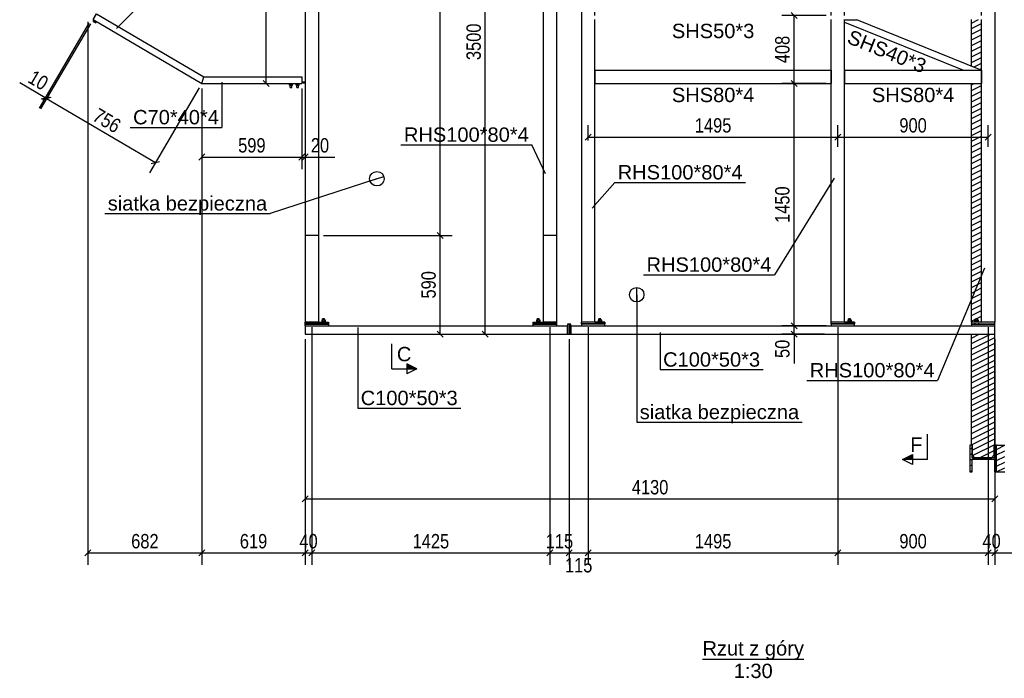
# Model space of a CAD drawing. Header units: millimetres. Extents: x 30 to 140409, y 21 to 10629.
# Tile 15 of 37: x 76641 to 82537, y 174 to 4118. Entities that reach past the tile are written whole.
import ezdxf

# ---------------------------------------------------------------- set-up
doc = ezdxf.new("R2010")
doc.units = ezdxf.units.MM
doc.styles.add('Arial', font='ARIAL.TTF', dxfattribs={"height": 0.2})
doc.styles.add('Arial Narrow', font='ARIALN.TTF', dxfattribs={"height": 0.2})
pattern_1 = [(26.565, (82540.26, 1570), (-33.67596, 16.83798), [])]
pattern_2 = [(26.56505, (82344.283, 6760), (-33.67596, 16.83798), [])]

# ---------------------------------------------------------------- blocks, each defined once
blk = doc.blocks.new('Unknown-11 - 1314')
at = {"color": 5}
blk.add_line((80729.4, 288.2), (81336.4, 288.2), dxfattribs=at)
at = {"color": 5, "style": 'Arial'}
for s, height, p in [('Rzut z góry', 85.957, (80729.4, 310.7)), ('1:30', 85.96, (80916.1, 175.7))]:
    blk.add_text(s, height=height, dxfattribs=at).set_placement(p)
blk = doc.blocks.new('Part-22271 - 1314')
at = {"color": 7}
for p, q in [((78330.3, 3745.2), (78350.3, 3745.2)), ((78330.3, 3739.2), (78350.3, 3739.2))]:
    blk.add_line(p, q, dxfattribs=at)
blk = doc.blocks.new('Part-1323 - 1314')
h = blk.add_hatch()
h.set_pattern_fill('', color=96, scale=30, style=0, pattern_type=0)
h.set_pattern_definition(pattern_1)
h.paths.add_polyline_path([(82540.3, 1410), (82540.3, 1570), (82490.3, 1570), (82490.3, 1410)])
h = blk.add_hatch()
h.set_pattern_fill('', color=96, scale=30, style=0, pattern_type=0)
h.set_pattern_definition(pattern_1)
h.paths.add_polyline_path([(85790.3, 1570), (85740.3, 1570), (85740.3, 1410), (85790.3, 1410)])
at = {"color": 96}
for p, q in [((82490.3, 1570), (82540.3, 1570)), ((85740.3, 1570), (85790.3, 1570)), ((82490.3, 1410), (82540.3, 1410)), ((85740.3, 1410), (85790.3, 1410))]:
    blk.add_line(p, q, dxfattribs=at)
blk = doc.blocks.new('Part-1334 - 1314')
h = blk.add_hatch()
h.set_pattern_fill('', color=96, scale=30, style=0, pattern_type=0)
h.set_pattern_definition([(26.565, (82343.283, 1486), (-33.676, 16.838), [])])
h.paths.add_polyline_path([(82343.3, 1410), (82343.3, 1486), (82477.3, 1486), (82477.3, 1410), (82490.3, 1410), (82490.3, 1570), (82477.3, 1570), (82477.3, 1494), (82343.3, 1494), (82343.3, 1570), (82330.3, 1570), (82330.3, 1410)])
at = {"color": 96}
for p, q in [((82343.3, 1570), (82330.3, 1570)), ((82330.3, 1570), (82330.3, 1410)), ((82343.3, 1494), (82343.3, 1570)), ((82477.3, 1570), (82477.3, 1494)), ((82490.3, 1570), (82477.3, 1570)), ((82490.3, 1410), (82490.3, 1570)), ((82477.3, 1494), (82343.3, 1494)), ((82343.3, 1410), (82343.3, 1486)), ((82343.3, 1486), (82477.3, 1486)), ((82477.3, 1486), (82477.3, 1410)), ((82330.3, 1410), (82343.3, 1410)), ((82477.3, 1410), (82490.3, 1410))]:
    blk.add_line(p, q, dxfattribs=at)
blk = doc.blocks.new('Part-1340 - 1314')
h = blk.add_hatch()
h.set_pattern_fill('', color=96, scale=30, style=0, pattern_type=0)
h.set_pattern_definition(pattern_2)
h.paths.add_polyline_path([(82400.3, 3815.1), (82400.3, 4118.1), (82340.3, 4118.1), (82340.3, 3839.2), (82397.2, 3816.1), (82340.3, 3816.1), (82340.3, 3815.1)])
h = blk.add_hatch()
h.set_pattern_fill('', color=96, scale=30, style=0, pattern_type=0)
h.set_pattern_definition(pattern_2)
h.paths.add_polyline_path([(82400.3, 2306.1), (82400.3, 3735.1), (82340.3, 3735.1), (82340.3, 2306.1)])
h = blk.add_hatch()
h.set_pattern_fill('', color=96, scale=30, style=0, pattern_type=0)
h.set_pattern_definition(pattern_2)
h.paths.add_polyline_path([(82340.3, 2296.1), (82340.3, 2295.1), (82480.3, 2295.1), (82480.3, 2296.1)])
h = blk.add_hatch()
h.set_pattern_fill('', color=96, scale=30, style=0, pattern_type=0)
h.set_pattern_definition(pattern_2)
h.paths.add_polyline_path([(82340.3, 2235.1), (82340.3, 1570), (82344.3, 1570), (82344.3, 1509.7), (82359, 1495), (82461.6, 1495), (82476.3, 1509.7), (82476.3, 1570), (82480.3, 1570), (82480.3, 2235.1)])
at = {"color": 96}
for p, q in [((82340.3, 3839.2), (82340.3, 4118.1)), ((82340.3, 3815.1), (82340.3, 3816.1)), ((82340.3, 2306.1), (82340.3, 3735.1)), ((82340.3, 2295.1), (82340.3, 2296.1)), ((82480.3, 2295.1), (82480.3, 2296.1)), ((82340.3, 1570), (82340.3, 2235.1)), ((82480.3, 1570), (82480.3, 2235.1)), ((82343.3, 1570), (82344.3, 1570)), ((82344.3, 1570), (82344.3, 1509.7)), ((82476.3, 1570), (82477.3, 1570)), ((82476.3, 1509.7), (82476.3, 1570)), ((82344.3, 1509.7), (82359, 1495)), ((82359, 1495), (82461.6, 1495)), ((82461.6, 1495), (82476.3, 1509.7))]:
    blk.add_line(p, q, dxfattribs=at)
blk = doc.blocks.new('Part-22239 - 1314')
at = {"color": 7}
for p, q in [((78430.3, 2825.2), (78350.3, 2825.2)), ((78350.3, 2825.2), (78350.3, 2306.1)), ((78430.3, 2825.2), (78430.3, 2306.1)), ((78430.3, 2306.1), (78350.3, 2306.1))]:
    blk.add_line(p, q, dxfattribs=at)
blk = doc.blocks.new('Part-22290 - 1314')
at = {"color": 7}
for p, q in [((79940.3, 2295.1), (79930.3, 2295.1)), ((79930.3, 2295.1), (79930.3, 2235.1)), ((79930.3, 2295.1), (79940.3, 2295.1)), ((79940.3, 2235.1), (79940.3, 2295.1)), ((79930.3, 2235.1), (79940.3, 2235.1))]:
    blk.add_line(p, q, dxfattribs=at)
blk = doc.blocks.new('Bolt-22272 - 1314')
at = {"color": 7}
for p, q in [((78255.3, 3733.2), (78255.3, 3735.2)), ((78255.3, 3733.2), (78256.6, 3733.2)), ((78255.5, 3725.2), (78255.5, 3733.2)), ((78255.5, 3725.2), (78260.4, 3725.2)), ((78256.6, 3733.2), (78260.3, 3733.2)), ((78260.3, 3733.2), (78265.3, 3733.2)), ((78260.3, 3712.2), (78260.3, 3725.2)), ((78260.4, 3725.2), (78260.4, 3733.2)), ((78260.4, 3725.2), (78270.2, 3725.2)), ((78265.3, 3733.2), (78270.3, 3733.2)), ((78270.2, 3725.2), (78270.2, 3733.2)), ((78270.2, 3725.2), (78275.1, 3725.2)), ((78270.3, 3733.2), (78273.9, 3733.2)), ((78270.3, 3712.2), (78270.3, 3725.2)), ((78273.9, 3733.2), (78275.3, 3733.2)), ((78275.1, 3725.2), (78275.1, 3733.2)), ((78275.3, 3733.2), (78275.3, 3735.2)), ((78295.3, 3733.2), (78295.3, 3735.2)), ((78295.3, 3733.2), (78296.6, 3733.2)), ((78295.5, 3725.2), (78295.5, 3733.2)), ((78295.5, 3725.2), (78300.4, 3725.2)), ((78296.6, 3733.2), (78300.3, 3733.2)), ((78300.3, 3733.2), (78305.3, 3733.2)), ((78300.3, 3712.2), (78300.3, 3725.2)), ((78300.4, 3725.2), (78300.4, 3733.2)), ((78300.4, 3725.2), (78310.2, 3725.2)), ((78305.3, 3733.2), (78310.3, 3733.2)), ((78310.2, 3725.2), (78310.2, 3733.2)), ((78310.2, 3725.2), (78315.1, 3725.2)), ((78310.3, 3733.2), (78313.9, 3733.2)), ((78310.3, 3712.2), (78310.3, 3725.2)), ((78313.9, 3733.2), (78315.3, 3733.2)), ((78315.1, 3725.2), (78315.1, 3733.2)), ((78315.3, 3733.2), (78315.3, 3735.2)), ((78260.3, 3712.2), (78261, 3712.2)), ((78261, 3712.2), (78262.8, 3712.2)), ((78262.8, 3712.2), (78265.3, 3712.2)), ((78265.3, 3712.2), (78267.8, 3712.2)), ((78267.8, 3712.2), (78269.6, 3712.2)), ((78269.6, 3712.2), (78270.3, 3712.2)), ((78300.3, 3712.2), (78301, 3712.2)), ((78301, 3712.2), (78302.8, 3712.2)), ((78302.8, 3712.2), (78305.3, 3712.2)), ((78305.3, 3712.2), (78307.8, 3712.2)), ((78307.8, 3712.2), (78309.6, 3712.2)), ((78309.6, 3712.2), (78310.3, 3712.2))]:
    blk.add_line(p, q, dxfattribs=at)
blk = doc.blocks.new('Part-22289 - 1314')
at = {"color": 7}
for p, q in [((79930.3, 2295.1), (79920.3, 2295.1)), ((79920.3, 2295.1), (79920.3, 2235.1)), ((79920.3, 2295.1), (79930.3, 2295.1)), ((79920.3, 2235.1), (79930.3, 2235.1))]:
    blk.add_line(p, q, dxfattribs=at)
blk = doc.blocks.new('Part-22235 - 1314')
at = {"color": 7}
for p, q in [((78350.3, 2285.1), (78350.3, 2235.1)), ((78350.3, 2285.1), (79920.3, 2285.1)), ((78490.3, 2285.1), (79715.3, 2285.1)), ((79855.3, 2285.1), (79920.3, 2285.1)), ((79920.3, 2235.1), (79920.3, 2285.1)), ((78350.3, 2235.1), (79920.3, 2235.1))]:
    blk.add_line(p, q, dxfattribs=at)
blk = doc.blocks.new('Part-20651 - 1314')
at = {"color": 7}
for p, q in [((80005.3, 2296.1), (80005.3, 2306.1)), ((80145.3, 2306.1), (80005.3, 2306.1)), ((80085.3, 2306.1), (80145.3, 2306.1)), ((80145.3, 2306.1), (80145.3, 2306.1)), ((80145.3, 2306.1), (80145.3, 2306.1)), ((80145.3, 2306.1), (80145.3, 2296.1)), ((80145.3, 2296.1), (80005.3, 2296.1))]:
    blk.add_line(p, q, dxfattribs=at)
blk = doc.blocks.new('Part-20659 - 1314')
at = {"color": 7}
for p, q in [((82340.3, 2295.1), (82480.3, 2295.1)), ((82340.3, 2295.1), (82340.3, 2285.1)), ((82340.3, 2285.1), (82480.3, 2285.1)), ((82480.3, 2285.1), (82480.3, 2295.1))]:
    blk.add_line(p, q, dxfattribs=at)
blk = doc.blocks.new('Part-20571 - 1314')
at = {"color": 7}
for p, q in [((80085.3, 5718.1), (80005.3, 5718.1)), ((80005.3, 5718.1), (80005.3, 2306.1)), ((80085.3, 5643.1), (80085.3, 5718.1)), ((80085.3, 5143.1), (80085.3, 5618.1)), ((80085.3, 4643.1), (80085.3, 5118.1)), ((80085.3, 4143.1), (80085.3, 4618.1)), ((80085.3, 2306.1), (80085.3, 4118.1)), ((80085.3, 2306.1), (80005.3, 2306.1))]:
    blk.add_line(p, q, dxfattribs=at)
blk = doc.blocks.new('Part-20593 - 1314')
at = {"color": 7}
for p, q in [((81500.3, 5718.1), (81580.3, 5718.1)), ((81500.3, 5643.1), (81500.3, 5718.1)), ((81580.3, 5643.1), (81580.3, 5718.1)), ((81500.3, 5143.1), (81500.3, 5618.1)), ((81580.3, 5143.1), (81580.3, 5618.1)), ((81500.3, 4643.1), (81500.3, 5118.1)), ((81580.3, 4643.1), (81580.3, 5118.1)), ((81500.3, 4143.1), (81500.3, 4618.1)), ((81580.3, 4143.1), (81580.3, 4618.1)), ((81500.3, 2306.1), (81500.3, 4118.1)), ((81580.3, 2306.1), (81580.3, 4118.1)), ((81580.3, 2306.1), (81500.3, 2306.1))]:
    blk.add_line(p, q, dxfattribs=at)
blk = doc.blocks.new('Bolt-20653 - 1314')
at = {"color": 7}
for p, q in [((80100.9, 2306.1), (80100.3, 2306.1)), ((80100.3, 2306.1), (80100.9, 2306.1)), ((80102.5, 2306.1), (80100.9, 2306.1)), ((80100.9, 2306.1), (80102.5, 2306.1)), ((80103.3, 2306.1), (80102.5, 2306.1)), ((80102.5, 2306.1), (80103.3, 2306.1)), ((80104.9, 2309.1), (80103.3, 2309.1)), ((80103.3, 2306.1), (80103.3, 2309.1)), ((80109.8, 2319.1), (80104.3, 2319.1)), ((80104.3, 2319.1), (80104.3, 2309.1)), ((80109.3, 2309.1), (80104.9, 2309.1)), ((80110.1, 2327.1), (80109.3, 2327.1)), ((80109.3, 2319.1), (80109.3, 2327.1)), ((80115.3, 2309.1), (80109.3, 2309.1)), ((80120.8, 2319.1), (80109.8, 2319.1)), ((80109.8, 2319.1), (80109.8, 2309.1)), ((80112.3, 2327.1), (80110.1, 2327.1)), ((80115.3, 2327.1), (80112.3, 2327.1)), ((80118.3, 2327.1), (80115.3, 2327.1)), ((80121.3, 2309.1), (80115.3, 2309.1)), ((80120.5, 2327.1), (80118.3, 2327.1)), ((80121.3, 2327.1), (80120.5, 2327.1)), ((80126.3, 2319.1), (80120.8, 2319.1)), ((80120.8, 2319.1), (80120.8, 2309.1)), ((80121.3, 2319.1), (80121.3, 2327.1)), ((80125.7, 2309.1), (80121.3, 2309.1)), ((80127.3, 2309.1), (80125.7, 2309.1)), ((80126.3, 2309.1), (80126.3, 2319.1)), ((80127.3, 2306.1), (80127.3, 2309.1)), ((80127.3, 2306.1), (80128.1, 2306.1)), ((80128.1, 2306.1), (80127.3, 2306.1)), ((80128.1, 2306.1), (80129.7, 2306.1)), ((80129.7, 2306.1), (80128.1, 2306.1)), ((80129.7, 2306.1), (80130.3, 2306.1)), ((80130.3, 2306.1), (80129.7, 2306.1)), ((80109.3, 2295.1), (80109.3, 2296.1)), ((80121.3, 2295.1), (80121.3, 2296.1))]:
    blk.add_line(p, q, dxfattribs=at)
blk = doc.blocks.new('Part-20616 - 1314')
at = {"color": 7}
for p, q in [((82400.3, 5718.1), (82480.3, 5718.1)), ((82400.3, 5643.1), (82400.3, 5718.1)), ((82480.3, 5718.1), (82480.3, 2306.1)), ((82400.3, 5143.1), (82400.3, 5618.1)), ((82400.3, 4643.1), (82400.3, 5118.1)), ((82400.3, 4143.1), (82400.3, 4618.1)), ((82400.3, 2306.1), (82400.3, 4118.1)), ((82480.3, 2306.1), (82400.3, 2306.1))]:
    blk.add_line(p, q, dxfattribs=at)
blk = doc.blocks.new('Part-20656 - 1314')
at = {"color": 7}
for p, q in [((81500.3, 2296.1), (81500.3, 2306.1)), ((81640.3, 2306.1), (81500.3, 2306.1)), ((81580.3, 2306.1), (81640.3, 2306.1)), ((81640.3, 2306.1), (81640.3, 2306.1)), ((81640.3, 2306.1), (81640.3, 2306.1)), ((81640.3, 2306.1), (81640.3, 2296.1)), ((81640.3, 2296.1), (81500.3, 2296.1))]:
    blk.add_line(p, q, dxfattribs=at)
blk = doc.blocks.new('Part-20572 - 1314')
at = {"color": 7}
for p, q in [((80085.3, 3815.1), (80085.3, 3735.1)), ((80085.3, 3815.1), (81500.3, 3815.1)), ((81500.3, 3815.1), (81500.3, 3735.1)), ((80085.3, 3735.1), (81500.3, 3735.1))]:
    blk.add_line(p, q, dxfattribs=at)
blk = doc.blocks.new('Part-20649 - 1314')
at = {"color": 7}
for p, q in [((79940.3, 2285.1), (79940.3, 2235.1)), ((79940.3, 2285.1), (82480.3, 2285.1)), ((79940.3, 2285.1), (80005.3, 2285.1)), ((80145.3, 2285.1), (81500.3, 2285.1)), ((81640.3, 2285.1), (82340.3, 2285.1)), ((82480.3, 2235.1), (82480.3, 2285.1)), ((79940.3, 2235.1), (82480.3, 2235.1))]:
    blk.add_line(p, q, dxfattribs=at)
blk = doc.blocks.new('Part-22234 - 1314')
at = {"color": 7}
for p, q in [((78430.3, 5722.1), (78350.3, 5722.1)), ((78350.3, 5722.1), (78350.3, 2825.2)), ((78430.3, 5722.1), (78430.3, 2825.2)), ((78430.3, 2825.2), (78350.3, 2825.2))]:
    blk.add_line(p, q, dxfattribs=at)
blk = doc.blocks.new('Part-1877 - 1314')
at = {"color": 7}
for p, q in [((79855.3, 5722.1), (79775.3, 5722.1)), ((79775.3, 5722.1), (79775.3, 2825.2)), ((79855.3, 5722.1), (79855.3, 2825.2)), ((79855.3, 2825.2), (79775.3, 2825.2))]:
    blk.add_line(p, q, dxfattribs=at)
blk = doc.blocks.new('Part-1884 - 1314')
at = {"color": 7}
for p, q in [((79855.3, 2825.2), (79775.3, 2825.2)), ((79775.3, 2825.2), (79775.3, 2306.1)), ((79855.3, 2825.2), (79855.3, 2306.1)), ((79855.3, 2306.1), (79775.3, 2306.1))]:
    blk.add_line(p, q, dxfattribs=at)
blk = doc.blocks.new('Bolt-20657 - 1314')
at = {"color": 7}
for p, q in [((81595.9, 2306.1), (81595.3, 2306.1)), ((81595.3, 2306.1), (81595.9, 2306.1)), ((81597.5, 2306.1), (81595.9, 2306.1)), ((81595.9, 2306.1), (81597.5, 2306.1)), ((81598.3, 2306.1), (81597.5, 2306.1)), ((81597.5, 2306.1), (81598.3, 2306.1)), ((81599.9, 2309.1), (81598.3, 2309.1)), ((81598.3, 2306.1), (81598.3, 2309.1)), ((81604.8, 2319.1), (81599.3, 2319.1)), ((81599.3, 2319.1), (81599.3, 2309.1)), ((81604.3, 2309.1), (81599.9, 2309.1)), ((81605.1, 2327.1), (81604.3, 2327.1)), ((81604.3, 2319.1), (81604.3, 2327.1)), ((81610.3, 2309.1), (81604.3, 2309.1)), ((81615.8, 2319.1), (81604.8, 2319.1)), ((81604.8, 2319.1), (81604.8, 2309.1)), ((81607.3, 2327.1), (81605.1, 2327.1)), ((81610.3, 2327.1), (81607.3, 2327.1)), ((81613.3, 2327.1), (81610.3, 2327.1)), ((81616.3, 2309.1), (81610.3, 2309.1)), ((81615.5, 2327.1), (81613.3, 2327.1)), ((81616.3, 2327.1), (81615.5, 2327.1)), ((81621.3, 2319.1), (81615.8, 2319.1)), ((81615.8, 2319.1), (81615.8, 2309.1)), ((81616.3, 2319.1), (81616.3, 2327.1)), ((81620.7, 2309.1), (81616.3, 2309.1)), ((81622.3, 2309.1), (81620.7, 2309.1)), ((81621.3, 2309.1), (81621.3, 2319.1)), ((81622.3, 2306.1), (81622.3, 2309.1)), ((81622.3, 2306.1), (81623.1, 2306.1)), ((81623.1, 2306.1), (81622.3, 2306.1)), ((81623.1, 2306.1), (81624.7, 2306.1)), ((81624.7, 2306.1), (81623.1, 2306.1)), ((81624.7, 2306.1), (81625.3, 2306.1)), ((81625.3, 2306.1), (81624.7, 2306.1)), ((81604.3, 2295.1), (81604.3, 2296.1)), ((81616.3, 2295.1), (81616.3, 2296.1))]:
    blk.add_line(p, q, dxfattribs=at)
blk = doc.blocks.new('Part-20655 - 1314')
at = {"color": 7}
for p, q in [((81500.3, 2295.1), (81500.3, 2295.1)), ((81500.3, 2295.1), (81500.3, 2285.1)), ((81640.3, 2295.1), (81500.3, 2295.1)), ((81500.3, 2285.1), (81500.3, 2285.1)), ((81500.3, 2285.1), (81640.3, 2285.1)), ((81640.3, 2295.1), (81640.3, 2295.1)), ((81640.3, 2285.1), (81640.3, 2295.1)), ((81640.3, 2285.1), (81640.3, 2285.1))]:
    blk.add_line(p, q, dxfattribs=at)
blk = doc.blocks.new('Part-20629 - 1314')
at = {"color": 7}
for p, q in [((81580.3, 3815.1), (81580.3, 3735.1)), ((81580.3, 3815.1), (82400.3, 3815.1)), ((82400.3, 3815.1), (82400.3, 3735.1)), ((81580.3, 3735.1), (82400.3, 3735.1))]:
    blk.add_line(p, q, dxfattribs=at)
blk = doc.blocks.new('Part-20652 - 1314')
at = {"color": 7}
for p, q in [((80005.3, 2295.1), (80005.3, 2295.1)), ((80005.3, 2295.1), (80005.3, 2285.1)), ((80145.3, 2295.1), (80005.3, 2295.1)), ((80005.3, 2285.1), (80005.3, 2285.1)), ((80005.3, 2285.1), (80145.3, 2285.1)), ((80145.3, 2295.1), (80145.3, 2295.1)), ((80145.3, 2285.1), (80145.3, 2295.1)), ((80145.3, 2285.1), (80145.3, 2285.1))]:
    blk.add_line(p, q, dxfattribs=at)
blk = doc.blocks.new('Part-20660 - 1314')
at = {"color": 7}
for p, q in [((82480.3, 2306.1), (82340.3, 2306.1)), ((82340.3, 2306.1), (82340.3, 2296.1)), ((82480.3, 2296.1), (82480.3, 2306.1)), ((82340.3, 2296.1), (82480.3, 2296.1)), ((82340.3, 2296.1), (82480.3, 2296.1))]:
    blk.add_line(p, q, dxfattribs=at)
blk = doc.blocks.new('Bolt-20661 - 1314')
at = {"color": 7}
for p, q in [((82358.3, 2309.1), (82359.9, 2309.1)), ((82358.3, 2306.1), (82358.3, 2309.1)), ((82359.3, 2319.1), (82364.8, 2319.1)), ((82359.3, 2309.1), (82359.3, 2319.1)), ((82364.3, 2309.1), (82359.9, 2309.1)), ((82364.3, 2327.1), (82365.1, 2327.1)), ((82364.3, 2319.1), (82364.3, 2327.1)), ((82370.3, 2309.1), (82364.3, 2309.1)), ((82364.8, 2319.1), (82375.8, 2319.1)), ((82364.8, 2309.1), (82364.8, 2319.1)), ((82367.3, 2327.1), (82365.1, 2327.1)), ((82370.3, 2327.1), (82367.3, 2327.1)), ((82373.3, 2327.1), (82370.3, 2327.1)), ((82376.3, 2309.1), (82370.3, 2309.1)), ((82375.5, 2327.1), (82373.3, 2327.1)), ((82376.3, 2327.1), (82375.5, 2327.1)), ((82381.3, 2319.1), (82375.8, 2319.1)), ((82375.8, 2319.1), (82375.8, 2309.1)), ((82376.3, 2319.1), (82376.3, 2327.1)), ((82380.7, 2309.1), (82376.3, 2309.1)), ((82382.3, 2309.1), (82380.7, 2309.1)), ((82381.3, 2309.1), (82381.3, 2319.1)), ((82382.3, 2306.1), (82382.3, 2309.1)), ((82355.9, 2296.1), (82355.3, 2296.1)), ((82357.5, 2296.1), (82355.9, 2296.1)), ((82359.9, 2296.1), (82357.5, 2296.1)), ((82364.3, 2296.1), (82359.9, 2296.1)), ((82364.3, 2295.1), (82364.3, 2296.1)), ((82376.3, 2296.1), (82380.7, 2296.1)), ((82376.3, 2295.1), (82376.3, 2296.1)), ((82383.1, 2296.1), (82380.7, 2296.1)), ((82384.7, 2296.1), (82383.1, 2296.1)), ((82385.3, 2296.1), (82384.7, 2296.1))]:
    blk.add_line(p, q, dxfattribs=at)
blk = doc.blocks.new('Part-20665 - 1314')
at = {"color": 7}
for p, q in [((81580.3, 4117.1), (81652.9, 4117.1)), ((81580.3, 4103.4), (82291.9, 3815.6)), ((82397.2, 3816.1), (81652.9, 4117.1)), ((82291.9, 3815.6), (82291.9, 3816.1)), ((82291.9, 3816.1), (82397.2, 3816.1))]:
    blk.add_line(p, q, dxfattribs=at)
blk = doc.blocks.new('Part-22246 - 1314')
at = {"color": 7}
for p, q in [((78350.3, 2296.1), (78350.3, 2306.1)), ((78350.3, 2306.1), (78490.3, 2306.1)), ((78430.3, 2306.1), (78490.3, 2306.1)), ((78490.3, 2306.1), (78490.3, 2296.1)), ((78490.3, 2296.1), (78350.3, 2296.1))]:
    blk.add_line(p, q, dxfattribs=at)
blk = doc.blocks.new('Part-22245 - 1314')
at = {"color": 7}
for p, q in [((78350.3, 2295.1), (78490.3, 2295.1)), ((78350.3, 2285.1), (78350.3, 2295.1)), ((78350.3, 2295.1), (78490.3, 2295.1)), ((78490.3, 2295.1), (78490.3, 2285.1))]:
    blk.add_line(p, q, dxfattribs=at)
blk = doc.blocks.new('Bolt-22247 - 1314')
at = {"color": 7}
for p, q in [((78449.9, 2309.1), (78448.3, 2309.1)), ((78448.3, 2306.1), (78448.3, 2309.1)), ((78454.8, 2319.1), (78449.3, 2319.1)), ((78449.3, 2319.1), (78449.3, 2309.1)), ((78454.3, 2309.1), (78449.9, 2309.1)), ((78455.1, 2327.1), (78454.3, 2327.1)), ((78454.3, 2319.1), (78454.3, 2327.1)), ((78460.3, 2309.1), (78454.3, 2309.1)), ((78465.8, 2319.1), (78454.8, 2319.1)), ((78454.8, 2319.1), (78454.8, 2309.1)), ((78457.3, 2327.1), (78455.1, 2327.1)), ((78460.3, 2327.1), (78457.3, 2327.1)), ((78463.3, 2327.1), (78460.3, 2327.1)), ((78466.3, 2309.1), (78460.3, 2309.1)), ((78465.5, 2327.1), (78463.3, 2327.1)), ((78466.3, 2327.1), (78465.5, 2327.1)), ((78471.3, 2319.1), (78465.8, 2319.1)), ((78465.8, 2319.1), (78465.8, 2309.1)), ((78466.3, 2319.1), (78466.3, 2327.1)), ((78470.7, 2309.1), (78466.3, 2309.1)), ((78472.3, 2309.1), (78470.7, 2309.1)), ((78471.3, 2309.1), (78471.3, 2319.1)), ((78472.3, 2306.1), (78472.3, 2309.1)), ((78454.3, 2295.1), (78454.3, 2296.1)), ((78466.3, 2295.1), (78466.3, 2296.1))]:
    blk.add_line(p, q, dxfattribs=at)
blk = doc.blocks.new('Part-22248 - 1314')
at = {"color": 7}
for p, q in [((79715.3, 2295.1), (79855.3, 2295.1)), ((79715.3, 2285.1), (79715.3, 2295.1)), ((79715.3, 2295.1), (79855.3, 2295.1)), ((79855.3, 2295.1), (79855.3, 2285.1))]:
    blk.add_line(p, q, dxfattribs=at)
blk = doc.blocks.new('Part-22249 - 1314')
at = {"color": 7}
for p, q in [((79715.3, 2306.1), (79775.3, 2306.1)), ((79715.3, 2296.1), (79715.3, 2306.1)), ((79715.3, 2306.1), (79855.3, 2306.1)), ((79855.3, 2306.1), (79855.3, 2296.1)), ((79855.3, 2296.1), (79715.3, 2296.1))]:
    blk.add_line(p, q, dxfattribs=at)
blk = doc.blocks.new('Bolt-22250 - 1314')
at = {"color": 7}
for p, q in [((79734.9, 2309.1), (79733.3, 2309.1)), ((79733.3, 2306.1), (79733.3, 2309.1)), ((79739.8, 2319.1), (79734.3, 2319.1)), ((79734.3, 2319.1), (79734.3, 2309.1)), ((79739.3, 2309.1), (79734.9, 2309.1)), ((79740.1, 2327.1), (79739.3, 2327.1)), ((79739.3, 2319.1), (79739.3, 2327.1)), ((79745.3, 2309.1), (79739.3, 2309.1)), ((79750.8, 2319.1), (79739.8, 2319.1)), ((79739.8, 2319.1), (79739.8, 2309.1)), ((79742.3, 2327.1), (79740.1, 2327.1)), ((79745.3, 2327.1), (79742.3, 2327.1)), ((79748.3, 2327.1), (79745.3, 2327.1)), ((79751.3, 2309.1), (79745.3, 2309.1)), ((79750.5, 2327.1), (79748.3, 2327.1)), ((79751.3, 2327.1), (79750.5, 2327.1)), ((79756.3, 2319.1), (79750.8, 2319.1)), ((79750.8, 2319.1), (79750.8, 2309.1)), ((79751.3, 2319.1), (79751.3, 2327.1)), ((79755.7, 2309.1), (79751.3, 2309.1)), ((79757.3, 2309.1), (79755.7, 2309.1)), ((79756.3, 2309.1), (79756.3, 2319.1)), ((79757.3, 2306.1), (79757.3, 2309.1)), ((79739.3, 2295.1), (79739.3, 2296.1)), ((79751.3, 2295.1), (79751.3, 2296.1))]:
    blk.add_line(p, q, dxfattribs=at)
blk = doc.blocks.new('Part-22264 - 1314')
at = {"color": 7}
for p, q in [((77731.4, 3735.2), (77742.3, 3775.2)), ((77742.3, 3775.2), (77742.3, 3775.2)), ((77742.3, 3775.2), (78330.3, 3775.2)), ((78330.3, 3775.2), (78330.3, 3735.2)), ((77731.4, 3735.2), (78330.3, 3735.2))]:
    blk.add_line(p, q, dxfattribs=at)
blk = doc.blocks.new('Part-22284 - 1314')
at = {"color": 7}
for p, q in [((77079.8, 4118.1), (77100.1, 4152.6)), ((77084.1, 4125.5), (77100.1, 4152.6)), ((77100.1, 4152.6), (77100.1, 4152.6)), ((77100.1, 4152.6), (77100.1, 4152.6)), ((77100.1, 4152.6), (77742.3, 3775.2)), ((77100.1, 4152.6), (77100.1, 4152.6)), ((77081.5, 4121.1), (77079.8, 4118.2)), ((77079.8, 4118.2), (77079.8, 4118.1)), ((77079.8, 4118.2), (77079.8, 4118.1)), ((77079.8, 4118.1), (77731.4, 3735.2))]:
    blk.add_line(p, q, dxfattribs=at)
blk = doc.blocks.new('Bolt-22287 - 1314')
at = {"color": 7}
for p, q in [((77081, 4107.6), (77084.2, 4113.2)), ((77081, 4107.6), (77084.7, 4105.5)), ((77083, 4113.8), (77084, 4115.6)), ((77083, 4113.8), (77084.2, 4113.2)), ((77085.2, 4114.9), (77084, 4115.6)), ((77084.2, 4113.2), (77087.4, 4111.3)), ((77084.7, 4105.5), (77088, 4111)), ((77084.7, 4105.5), (77092.2, 4101.1)), ((77088.4, 4113.1), (77085.2, 4114.9)), ((77087.4, 4111.3), (77091.7, 4108.8)), ((77087.5, 4113.6), (77087.5, 4113.6)), ((77087.5, 4113.6), (77087.5, 4113.6)), ((77092.5, 4110.7), (77088.4, 4113.1)), ((77088.4, 4113.1), (77088.4, 4113.1)), ((77091.7, 4108.8), (77096, 4106.3)), ((77092.2, 4101.1), (77095.4, 4106.7)), ((77092.2, 4101.1), (77096, 4099)), ((77096, 4106.3), (77099.2, 4104.5)), ((77096, 4099), (77099.2, 4104.5)), ((77096, 4099), (77099.2, 4104.5)), ((77099.2, 4104.5), (77100.4, 4103.8)), ((77100.4, 4103.8), (77101.3, 4105.5)), ((77100.4, 4103.8), (77101.3, 4105.5))]:
    blk.add_line(p, q, dxfattribs=at)
blk = doc.blocks.new('StraightDimension-23985 - 1314')
at = {"color": 174}
for p, q in [((82440.3, 2276.1), (82440.3, 853.3)), ((82480.3, 2205.1), (82480.3, 853.3)), ((82422.3, 907.3), (82458.3, 943.3)), ((82440.3, 925.3), (82480.3, 925.3)), ((82498.3, 943.3), (82462.3, 907.3))]:
    blk.add_line(p, q, dxfattribs=at)
at = {"color": 30, "style": 'Arial Narrow'}
blk.add_text('40', height=85.9, dxfattribs=at).set_placement((82405.6, 952.3))
blk = doc.blocks.new('StraightDimension-6862 - 1314')
at = {"color": 174}
for p, q in [((81510.8, 5735.1), (79356.8, 5735.1)), ((79446.8, 5717.1), (79410.8, 5753.1)), ((79428.8, 2235.1), (79428.8, 5735.1)), ((79410.8, 2253.1), (79446.8, 2217.1)), ((79165.3, 2235.1), (79500.8, 2235.1))]:
    blk.add_line(p, q, dxfattribs=at)
at = {"color": 30, "style": 'Arial Narrow'}
blk.add_text('3500', height=85.9, rotation=90.00021, dxfattribs=at).set_placement((79401.8, 3875.7))
blk = doc.blocks.new('StraightDimension-24603 - 1314')
at = {"color": 174}
for p, q in [((81259.3, 2303.1), (81295.3, 2267.1)), ((81470.3, 2285.1), (81205.3, 2285.1)), ((81295.3, 2217.1), (81259.3, 2253.1)), ((81277.3, 2235.1), (81277.3, 2285.1)), ((81459.2, 2235.1), (81205.3, 2235.1)), ((81277.3, 2235.1), (81277.3, 2058.2)), ((81277.3, 2235.1), (81277.3, 2058.2))]:
    blk.add_line(p, q, dxfattribs=at)
at = {"color": 30, "style": 'Arial Narrow'}
blk.add_text('50', height=85.9, rotation=90.00021, dxfattribs=at).set_placement((81250.3, 2092))
blk = doc.blocks.new('StraightDimension-24399 - 1314')
at = {"color": 174}
for p, q in [((77055.6, 4096.9), (76756.6, 3588.2)), ((77064.6, 4092.3), (76765.3, 3583.1)), ((76793.1, 3650.2), (76640.6, 3739.9)), ((76793.1, 3650.2), (76640.6, 3739.9)), ((76768.5, 3643.8), (76817.8, 3656.6)), ((76826.5, 3651.5), (76777.2, 3638.7)), ((76793.1, 3650.2), (76801.8, 3645.1))]:
    blk.add_line(p, q, dxfattribs=at)
at = {"color": 30, "style": 'Arial Narrow'}
blk.add_text('10', height=85.9, rotation=-30.44698, dxfattribs=at).set_placement((76683.4, 3746.1))
blk = doc.blocks.new('StraightDimension-24695 - 1314')
at = {"color": 174}
for p, q in [((81540.3, 3356.2), (81540.3, 3487.1)), ((82440.3, 3356.2), (82440.3, 3487.1)), ((81558.3, 3433.1), (81522.3, 3397.1)), ((82422.3, 3397.1), (82458.3, 3433.1)), ((81540.3, 3415.1), (82440.3, 3415.1))]:
    blk.add_line(p, q, dxfattribs=at)
at = {"color": 30, "style": 'Arial Narrow'}
blk.add_text('900', height=85.9, dxfattribs=at).set_placement((81908.2, 3442.1))
blk = doc.blocks.new('StraightDimension-24398 - 1314')
at = {"color": 174}
for p, q in [((77064.6, 4092.3), (76765.3, 3583.1)), ((77716.3, 3709.3), (77417, 3200.1)), ((76826.5, 3651.5), (76777.2, 3638.7)), ((76801.8, 3645.1), (77453.5, 3262.1)), ((77428.8, 3255.7), (77478.1, 3268.5))]:
    blk.add_line(p, q, dxfattribs=at)
at = {"color": 30, "style": 'Arial Narrow'}
blk.add_text('756', height=85.9, rotation=-30.44698, dxfattribs=at).set_placement((77070.6, 3518.5))
blk = doc.blocks.new('StraightDimension-24425 - 1314')
at = {"color": 174}
for p, q in [((78350.3, 2205.1), (78350.3, 1176.5)), ((82480.3, 2205.1), (82480.3, 1176.5)), ((78368.3, 1266.5), (78332.3, 1230.5)), ((78350.3, 1248.5), (82480.3, 1248.5)), ((82462.3, 1230.5), (82498.3, 1266.5))]:
    blk.add_line(p, q, dxfattribs=at)
at = {"color": 30, "style": 'Arial Narrow'}
blk.add_text('4130', height=85.9, dxfattribs=at).set_placement((80305.9, 1275.5))
blk = doc.blocks.new('StraightDimension-24355 - 1314')
at = {"color": 174}
for p, q in [((77731.4, 3705.2), (77731.4, 3223.5)), ((78330.3, 3705.2), (78330.3, 3223.5)), ((77749.4, 3313.5), (77713.4, 3277.5)), ((78312.3, 3277.5), (78348.3, 3313.5)), ((77731.4, 3295.5), (78330.3, 3295.5))]:
    blk.add_line(p, q, dxfattribs=at)
at = {"color": 30, "style": 'Arial Narrow'}
blk.add_text('599', height=85.9, dxfattribs=at).set_placement((77948.8, 3322.5))
blk = doc.blocks.new('StraightDimension-23992 - 1314')
at = {"color": 174}
for p, q in [((77731.5, 3705.1), (77731.5, 853.3)), ((78350.3, 2205.1), (78350.3, 853.3)), ((77749.5, 943.3), (77713.5, 907.3)), ((77731.5, 925.3), (78350.3, 925.3)), ((78332.3, 907.3), (78368.3, 943.3))]:
    blk.add_line(p, q, dxfattribs=at)
at = {"color": 30, "style": 'Arial Narrow'}
blk.add_text('619', height=85.9, dxfattribs=at).set_placement((77958.8, 952.3))
blk = doc.blocks.new('StraightDimension-23986 - 1314')
at = {"color": 174}
for p, q in [((81540.3, 2276.1), (81540.3, 853.3)), ((82440.3, 2276.1), (82440.3, 853.3)), ((81558.3, 943.3), (81522.3, 907.3)), ((81540.3, 925.3), (82440.3, 925.3)), ((82422.3, 907.3), (82458.3, 943.3))]:
    blk.add_line(p, q, dxfattribs=at)
at = {"color": 30, "style": 'Arial Narrow'}
blk.add_text('900', height=85.9, dxfattribs=at).set_placement((81908.2, 952.3))
blk = doc.blocks.new('StraightDimension-23984 - 1314')
at = {"color": 174}
for p, q in [((84160.3, 2735.1), (84160.3, 853.3)), ((82480.3, 2205.1), (82480.3, 853.3)), ((82498.3, 943.3), (82462.3, 907.3)), ((82480.3, 925.3), (84160.3, 925.3)), ((84142.3, 907.3), (84178.3, 943.3))]:
    blk.add_line(p, q, dxfattribs=at)
at = {"color": 30, "style": 'Arial Narrow'}
blk.add_text('1680', height=85.9, dxfattribs=at).set_placement((83210.9, 952.3))
blk = doc.blocks.new('StraightDimension-24601 - 1314')
at = {"color": 174}
for p, q in [((81470.3, 4143.1), (81205.3, 4143.1)), ((81295.3, 4125.1), (81259.3, 4161.1)), ((81277.3, 3735.1), (81277.3, 4143.1)), ((81470.3, 3735.1), (81205.3, 3735.1)), ((81259.3, 3753.1), (81295.3, 3717.1))]:
    blk.add_line(p, q, dxfattribs=at)
at = {"color": 30, "style": 'Arial Narrow'}
blk.add_text('408', height=85.9, rotation=90.00021, dxfattribs=at).set_placement((81250.3, 3857.1))
blk = doc.blocks.new('StraightDimension-23990 - 1314')
at = {"color": 174}
for p, q in [((78390.3, 2276.1), (78390.3, 853.3)), ((79815.3, 2276.1), (79815.3, 853.3)), ((78408.3, 943.3), (78372.3, 907.3)), ((78390.3, 925.3), (79815.3, 925.3)), ((79797.3, 907.3), (79833.3, 943.3))]:
    blk.add_line(p, q, dxfattribs=at)
at = {"color": 30, "style": 'Arial Narrow'}
blk.add_text('1425', height=85.9, dxfattribs=at).set_placement((78993.4, 952.3))
blk = doc.blocks.new('StraightDimension-6876 - 1314')
at = {"color": 174}
for p, q in [((80467.2, 5735.1), (78044.1, 5735.1)), ((78134.1, 5717.1), (78098.1, 5753.1)), ((78116.1, 3735.2), (78116.1, 5735.1)), ((78060.8, 3735.2), (78188.1, 3735.2)), ((78098.1, 3753.2), (78134.1, 3717.2))]:
    blk.add_line(p, q, dxfattribs=at)
at = {"color": 30, "style": 'Arial Narrow'}
blk.add_text('2000', height=85.9, rotation=90.00021, dxfattribs=at).set_placement((78089.1, 4625.7))
blk = doc.blocks.new('StraightDimension-23987 - 1314')
at = {"color": 174}
for p, q in [((80045.3, 2276.1), (80045.3, 853.3)), ((81540.3, 2276.1), (81540.3, 853.3)), ((80063.3, 943.3), (80027.3, 907.3)), ((80045.3, 925.3), (81540.3, 925.3)), ((81522.3, 907.3), (81558.3, 943.3))]:
    blk.add_line(p, q, dxfattribs=at)
at = {"color": 30, "style": 'Arial Narrow'}
blk.add_text('1495', height=85.9, dxfattribs=at).set_placement((80683.4, 952.3))
blk = doc.blocks.new('StraightDimension-23988 - 1314')
at = {"color": 174}
for p, q in [((80045.3, 2276.1), (80045.3, 853.3)), ((79930.3, 2205.1), (79930.3, 853.3)), ((79948.3, 943.3), (79912.3, 907.3)), ((79930.3, 925.3), (80045.3, 925.3)), ((80027.3, 907.3), (80063.3, 943.3))]:
    blk.add_line(p, q, dxfattribs=at)
at = {"color": 30, "style": 'Arial Narrow'}
blk.add_text('115', height=85.9, dxfattribs=at).set_placement((79905.7, 808.3))
blk = doc.blocks.new('StraightDimension-23989 - 1314')
at = {"color": 174}
for p, q in [((79815.3, 2276.1), (79815.3, 853.3)), ((79930.3, 2205.1), (79930.3, 853.3)), ((79833.3, 943.3), (79797.3, 907.3)), ((79815.3, 925.3), (79930.3, 925.3)), ((79912.3, 907.3), (79948.3, 943.3))]:
    blk.add_line(p, q, dxfattribs=at)
at = {"color": 30, "style": 'Arial Narrow'}
blk.add_text('115', height=85.9, dxfattribs=at).set_placement((79790.7, 952.3))
blk = doc.blocks.new('StraightDimension-23991 - 1314')
at = {"color": 174}
for p, q in [((78390.3, 2276.1), (78390.3, 853.3)), ((78350.3, 2205.1), (78350.3, 853.3)), ((78332.3, 907.3), (78368.3, 943.3)), ((78350.3, 925.3), (78390.3, 925.3)), ((78408.3, 943.3), (78372.3, 907.3))]:
    blk.add_line(p, q, dxfattribs=at)
at = {"color": 30, "style": 'Arial Narrow'}
blk.add_text('40', height=85.9, dxfattribs=at).set_placement((78315.6, 952.3))
blk = doc.blocks.new('StraightDimension-23993 - 1314')
at = {"color": 174}
for p, q in [((77049.3, 4105.2), (77049.3, 853.3)), ((77731.5, 3705.1), (77731.5, 853.3)), ((77067.3, 943.3), (77031.3, 907.3)), ((77049.3, 925.3), (77731.5, 925.3)), ((77713.5, 907.3), (77749.5, 943.3))]:
    blk.add_line(p, q, dxfattribs=at)
at = {"color": 30, "style": 'Arial Narrow'}
blk.add_text('682', height=85.9, dxfattribs=at).set_placement((77308.3, 952.3))
blk = doc.blocks.new('StraightDimension-24354 - 1314')
at = {"color": 174}
for p, q in [((78330.3, 3705.2), (78330.3, 3223.5)), ((78350.3, 3387.8), (78350.3, 3223.5)), ((78312.3, 3277.5), (78348.3, 3313.5)), ((78368.3, 3313.5), (78332.3, 3277.5)), ((78330.3, 3295.5), (78350.3, 3295.5)), ((78350.3, 3295.5), (78527.2, 3295.5)), ((78350.3, 3295.5), (78527.2, 3295.5))]:
    blk.add_line(p, q, dxfattribs=at)
at = {"color": 30, "style": 'Arial Narrow'}
blk.add_text('20', height=85.9, dxfattribs=at).set_placement((78384, 3322.5))
blk = doc.blocks.new('StraightDimension-24602 - 1314')
at = {"color": 174}
for p, q in [((81470.3, 3735.1), (81205.3, 3735.1)), ((81295.3, 3717.1), (81259.3, 3753.1)), ((81277.3, 2285.1), (81277.3, 3735.1)), ((81259.3, 2303.1), (81295.3, 2267.1)), ((81470.3, 2285.1), (81205.3, 2285.1))]:
    blk.add_line(p, q, dxfattribs=at)
at = {"color": 30, "style": 'Arial Narrow'}
blk.add_text('1450', height=85.9, rotation=90.00021, dxfattribs=at).set_placement((81250.3, 2900.7))
blk = doc.blocks.new('StraightDimension-24696 - 1314')
at = {"color": 174}
for p, q in [((80045.3, 3394.3), (80045.3, 3487.1)), ((81540.3, 3356.2), (81540.3, 3487.1)), ((80063.3, 3433.1), (80027.3, 3397.1)), ((81522.3, 3397.1), (81558.3, 3433.1)), ((80045.3, 3415.1), (81540.3, 3415.1))]:
    blk.add_line(p, q, dxfattribs=at)
at = {"color": 30, "style": 'Arial Narrow'}
blk.add_text('1495', height=85.9, dxfattribs=at).set_placement((80683.4, 3442.1))
blk = doc.blocks.new('StraightDimension-27109 - 1314')
at = {"color": 174}
for p, q in [((81427.1, 5735.1), (79086.7, 5735.1)), ((79176.7, 5717.1), (79140.7, 5753.1)), ((79158.7, 2825.2), (79158.7, 5735.1)), ((79140.7, 2843.2), (79176.7, 2807.2)), ((78460.3, 2825.2), (79230.7, 2825.2))]:
    blk.add_line(p, q, dxfattribs=at)
at = {"color": 30, "style": 'Arial Narrow'}
blk.add_text('2910', height=85.9, rotation=90.00021, dxfattribs=at).set_placement((79131.7, 4170.7))
blk = doc.blocks.new('StraightDimension-27110 - 1314')
at = {"color": 174}
for p, q in [((79176.7, 2807.2), (79140.7, 2843.2)), ((78460.3, 2825.2), (79230.7, 2825.2)), ((79158.7, 2235.1), (79158.7, 2825.2)), ((79140.7, 2253.1), (79176.7, 2217.1)), ((79165.3, 2235.1), (79230.7, 2235.1))]:
    blk.add_line(p, q, dxfattribs=at)
at = {"color": 30, "style": 'Arial Narrow'}
blk.add_text('590', height=85.9, rotation=90.00021, dxfattribs=at).set_placement((79131.7, 2448.1))
blk = doc.blocks.new('Mark-20730 - 1314')
at = {"color": 136}
for p in [(81517.5, 3169.5), (80376.2, 2590.3)]:
    blk.add_line(p, (81159.5, 2590.3), dxfattribs=at)
at = {"color": 30, "style": 'Arial'}
blk.add_text('RHS100*80*4', height=85.957, dxfattribs=at).set_placement((80394.2, 2608.3))
blk = doc.blocks.new('Mark-20720 - 1314')
at = {"color": 136}
for p, q in [((80069, 2988.8), (80203.5, 3143.1)), ((80203.5, 3143.1), (80986.9, 3143.1))]:
    blk.add_line(p, q, dxfattribs=at)
at = {"color": 30, "style": 'Arial'}
blk.add_text('RHS100*80*4', height=85.957, dxfattribs=at).set_placement((80221.5, 3161.1))
blk = doc.blocks.new('SectionMark-12491 - 1314')
blk.add_hatch(color=5).paths.add_polyline_path([(78959.2, 2027.4), (78959.2, 2057.4), (79019.2, 2027.4)])
at = {"color": 5}
for p, q in [((78869.2, 2027.4), (78869.2, 2177.4)), ((78869.2, 2027.4), (79019.2, 2027.4)), ((79019.2, 2027.4), (78959.2, 2057.4)), ((78959.2, 2057.4), (78959.2, 1997.4)), ((79019.2, 2027.4), (78959.2, 1997.4))]:
    blk.add_line(p, q, dxfattribs=at)
at = {"color": 5, "style": 'Arial'}
blk.add_text('C', height=86, dxfattribs=at).set_placement((78899.2, 2072.4))
blk = doc.blocks.new('Mark-7265 - 1314')
at = {"color": 136}
for p in [(78923.4, 3368.5), (79788.6, 3195.7)]:
    blk.add_line(p, (79706.7, 3368.5), dxfattribs=at)
at = {"color": 30, "style": 'Arial'}
blk.add_text('RHS100*80*4', height=85.957, dxfattribs=at).set_placement((78941.4, 3386.5))
blk = doc.blocks.new('Mark-20738 - 1314')
at = {"color": 30, "style": 'Arial'}
blk.add_text('SHS80*4', height=85.96, dxfattribs=at).set_placement((81743.4, 3624.1))
blk = doc.blocks.new('Text-22822 - 1314')
at = {"color": 136}
for p, q in [((78779.7, 3165.4), (78140.2, 2957)), ((78738.3, 3151.9), (78821.1, 3178.9)), ((77150, 2957), (78140.2, 2957))]:
    blk.add_line(p, q, dxfattribs=at)
blk.add_circle((78779.7, 3165.4), 43.5, dxfattribs=at)
at = {"color": 30, "style": 'Arial'}
blk.add_text('siatka bezpieczna', height=85.957, dxfattribs=at).set_placement((77168, 2975))
blk = doc.blocks.new('Mark-20721 - 1314')
at = {"color": 30, "style": 'Arial'}
blk.add_text('SHS80*4', height=85.96, dxfattribs=at).set_placement((80545.9, 3624.1))
blk = doc.blocks.new('Mark-20736 - 1314')
at = {"color": 136}
for p in [(82417.5, 2630.8), (81353.6, 1958.1)]:
    blk.add_line(p, (82137, 1958.1), dxfattribs=at)
at = {"color": 30, "style": 'Arial'}
blk.add_text('RHS100*80*4', height=85.957, dxfattribs=at).set_placement((81371.6, 1976.1))
blk = doc.blocks.new('Mark-20743 - 1314')
at = {"color": 136}
for p, q in [((80475.4, 2245.4), (80475.4, 2022.2)), ((80475.4, 2022.2), (81092, 2022.2))]:
    blk.add_line(p, q, dxfattribs=at)
at = {"color": 30, "style": 'Arial'}
blk.add_text('C100*50*3', height=85.96, dxfattribs=at).set_placement((80493.4, 2040.2))
blk = doc.blocks.new('Mark-20751 - 1314')
at = {"color": 30, "style": 'Arial'}
blk.add_text('SHS40*3', height=85.96, rotation=-22.01877, dxfattribs=at).set_placement((81588.3, 3980.4))
blk = doc.blocks.new('Mark-22293 - 1314')
at = {"color": 136}
for p, q in [((78664.6, 2274.8), (78664.6, 1792)), ((78664.6, 1792), (79281.2, 1792))]:
    blk.add_line(p, q, dxfattribs=at)
at = {"color": 30, "style": 'Arial'}
blk.add_text('C100*50*3', height=85.96, dxfattribs=at).set_placement((78682.6, 1810))
blk = doc.blocks.new('Mark-22307 - 1314')
at = {"color": 136}
for p in [(77851.5, 3743.5), (77301.6, 3473.1)]:
    blk.add_line(p, (77851.5, 3473.1), dxfattribs=at)
at = {"color": 30, "style": 'Arial'}
blk.add_text('C70*40*4', height=85.96, dxfattribs=at).set_placement((77319.6, 3491.1))
blk = doc.blocks.new('Mark-22315 - 1314')
at = {"color": 136}
for p, q in [((77219.7, 4064.4), (77410.6, 4255.3)), ((77410.6, 4255.3), (77960.5, 4255.3))]:
    blk.add_line(p, q, dxfattribs=at)
at = {"color": 30, "style": 'Arial'}
blk.add_text('C70*40*4', height=85.96, dxfattribs=at).set_placement((77428.6, 4273.3))
blk = doc.blocks.new('Mark-22673 - 1314')
at = {"color": 30, "style": 'Arial'}
blk.add_text('SHS50*3', height=85.96, dxfattribs=at).set_placement((80545.9, 4007.1))
blk = doc.blocks.new('Text-22818 - 1314')
at = {"color": 136}
for p, q in [((80335.5, 2427.5), (80335.5, 2514.5)), ((80335.5, 2471), (80335.5, 1708)), ((80335.5, 1708), (81325.7, 1708))]:
    blk.add_line(p, q, dxfattribs=at)
blk.add_circle((80335.5, 2471), 43.5, dxfattribs=at)
at = {"color": 30, "style": 'Arial'}
blk.add_text('siatka bezpieczna', height=85.957, dxfattribs=at).set_placement((80353.5, 1726))
blk = doc.blocks.new('SectionMark-25823 - 1314')
blk.add_hatch(color=5).paths.add_polyline_path([(81986.8, 1515.2), (81986.8, 1485.2), (81926.8, 1485.2)])
at = {"color": 5}
for p, q in [((82076.8, 1485.2), (82076.8, 1635.2)), ((81926.8, 1485.2), (81986.8, 1515.2)), ((82076.8, 1485.2), (81926.8, 1485.2)), ((81986.8, 1455.2), (81926.8, 1485.2)), ((81986.8, 1515.2), (81986.8, 1455.2))]:
    blk.add_line(p, q, dxfattribs=at)
at = {"color": 5, "style": 'Arial'}
blk.add_text('F', height=86, dxfattribs=at).set_placement((81973.5, 1530.2))

msp = doc.modelspace()

# ---------------------------------------------------------------- block references
for name in ['Part-1340 - 1314', 'SectionMark-12491 - 1314', 'SectionMark-25823 - 1314', 'StraightDimension-6876 - 1314', 'Part-22234 - 1314', 'StraightDimension-27109 - 1314', 'StraightDimension-6862 - 1314', 'Part-1877 - 1314', 'Part-20571 - 1314', 'Part-20593 - 1314', 'Part-20616 - 1314', 'Mark-22315 - 1314', 'Part-22284 - 1314', 'StraightDimension-24601 - 1314', 'StraightDimension-24399 - 1314', 'StraightDimension-24398 - 1314', 'StraightDimension-23993 - 1314', 'Bolt-22287 - 1314', 'Mark-22673 - 1314', 'Part-20665 - 1314', 'Mark-20751 - 1314', 'Part-22264 - 1314', 'Part-20572 - 1314', 'Part-20629 - 1314', 'Mark-22307 - 1314', 'Bolt-22272 - 1314', 'Part-22271 - 1314', 'Mark-20721 - 1314', 'StraightDimension-24602 - 1314', 'Mark-20738 - 1314', 'StraightDimension-24355 - 1314', 'StraightDimension-23992 - 1314', 'StraightDimension-24354 - 1314', 'StraightDimension-24696 - 1314', 'StraightDimension-24695 - 1314', 'Mark-7265 - 1314', 'Mark-20720 - 1314', 'Text-22822 - 1314', 'Mark-20730 - 1314', 'StraightDimension-27110 - 1314', 'Part-22239 - 1314', 'Part-1884 - 1314', 'StraightDimension-23984 - 1314', 'Mark-20736 - 1314', 'Text-22818 - 1314', 'Part-22246 - 1314', 'Bolt-22247 - 1314', 'Part-22249 - 1314', 'Bolt-22250 - 1314', 'Part-20651 - 1314', 'Bolt-20653 - 1314', 'StraightDimension-24603 - 1314', 'Part-20656 - 1314', 'Bolt-20657 - 1314', 'Part-20660 - 1314', 'Bolt-20661 - 1314', 'StraightDimension-23991 - 1314', 'Part-22245 - 1314', 'Part-22235 - 1314', 'StraightDimension-23990 - 1314', 'Mark-22293 - 1314', 'Part-22248 - 1314', 'StraightDimension-23989 - 1314', 'StraightDimension-23988 - 1314', 'Part-22289 - 1314', 'Part-22290 - 1314', 'Part-20649 - 1314', 'Part-20652 - 1314', 'StraightDimension-23987 - 1314', 'Mark-20743 - 1314', 'Part-20655 - 1314', 'StraightDimension-23986 - 1314', 'Part-20659 - 1314', 'StraightDimension-23985 - 1314', 'StraightDimension-24425 - 1314', 'Part-1334 - 1314', 'Part-1323 - 1314', 'Unknown-11 - 1314']:
    msp.add_blockref(name, (0, 0))

doc.saveas('drawing.dxf')
